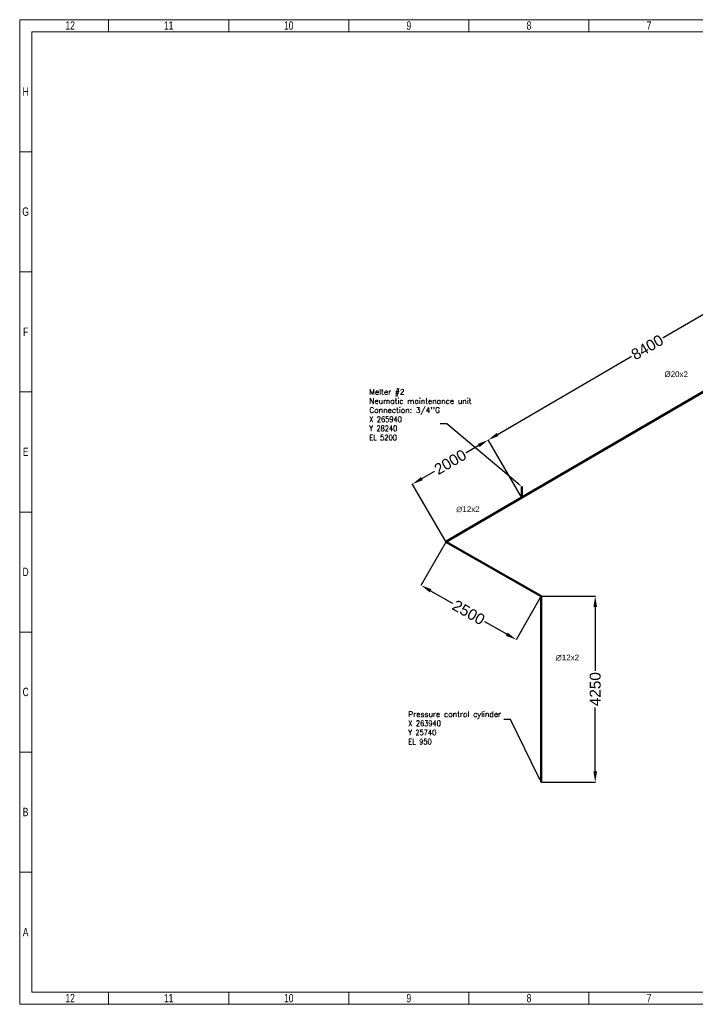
# Model space of a CAD drawing. Header units: millimetres. Extents: x 136540 to 167986, y -160244 to -137782.
# Tile 1 of 14: x 136540 to 151949, y -160244 to -137782. Entities that reach past the tile are written whole.
import ezdxf
from ezdxf import colors
from ezdxf.entities.mleader import LeaderData, LeaderLine
from ezdxf.math import Vec2, Vec3

# ---------------------------------------------------------------- set-up
doc = ezdxf.new("R2010")
doc.units = ezdxf.units.MM
doc.header["$LTSCALE"] = 0.25
doc.linetypes.add('HS_Solid', pattern=[0])
for name, color, linetype in [('Annotation', 7, 'Continuous'), ('COTAS', 136, 'Continuous'), ('Dimension', 1, 'Continuous')]:
    doc.layers.add(name, color=color, linetype=linetype)
doc.layers.add('Pipe Small Bore', color=30, linetype='Continuous', lineweight=50)
doc.styles.add('AdskIsoMetric', font='romans.shx')
doc.styles.add('MtXpl_Arial_Unicode_', font='ARIALUNI.ttf')
doc.styles.add('SLDTEXTSTYLE3', font='TXT', dxfattribs={"width": 0.75})
doc.styles.get("Standard").update_dxf_attribs({"font": 'arial.ttf'})
doc.dimstyles.new('AdskIsoMetric', dxfattribs={"dimtxt": 2.5, "dimasz": 2.5, "dimexe": 1, "dimexo": 2, "dimgap": 0.8, "dimtad": 1, "dimdec": 0, "dimrnd": 1, "dimzin": 0, "dimdsep": 46, "dimtxsty": 'AdskIsoMetric', "dimcen": 0, "dimclrt": 7, "dimadec": 0, "dimazin": 0, "dimtfac": 1, "dimtdec": 0, "dimtmove": 1, "dimatfit": 3, "dimfxl": 1, "dimtfill": 1, "dimfrac": 2, "dimtolj": 1, "dimtzin": 0, "dimarcsym": 0})

# ---------------------------------------------------------------- blocks, each defined once
blk = doc.blocks.new('*D99')
at = {"layer": 'Defpoints', "color": 0}
for p in [(148433, -150930), (149666, -150930), (148433, -155180)]:
    blk.add_point(p, dxfattribs=at)
at = {"layer": 'Dimension', "color": 0, "lineweight": -2}
for p, q in [((148443, -150930), (149671, -150930)), ((149666, -151180), (149666, -152673)), ((149666, -154930), (149666, -153437)), ((148443, -155180), (149671, -155180))]:
    blk.add_line(p, q, dxfattribs=at)
at = {"layer": 'Dimension', "color": 0}
for points in [[(149708, -151180), (149625, -151180), (149666, -150930)], [(149625, -154930), (149708, -154930), (149666, -155180)]]:
    blk.add_solid(points, dxfattribs=at)
at = {"layer": 'Dimension', "color": 7, "insert": (149666, -153055), "char_height": 250, "attachment_point": 5, "rotation": 90, "bg_fill": 3, "box_fill_scale": 1.1, "bg_fill_color": 257, "bg_fill_transparency": 0}
blk.add_mtext('\\A1;4250', dxfattribs=at)
blk = doc.blocks.new('*D100')
at = {"layer": 'Defpoints', "color": 0}
for p in [(146262, -149691), (145694, -150686), (148433, -150930)]:
    blk.add_point(p, dxfattribs=at)
at = {"layer": 'Dimension', "color": 0, "lineweight": -2}
for p, q in [((146257, -149700), (145691, -150691)), ((145911, -150810), (146450, -151118)), ((148428, -150939), (147863, -151930)), ((147648, -151802), (147109, -151494))]:
    blk.add_line(p, q, dxfattribs=at)
at = {"layer": 'Dimension', "color": 0}
for points in [[(145932, -150774), (145890, -150846), (145694, -150686)], [(147627, -151838), (147669, -151765), (147865, -151925)]]:
    blk.add_solid(points, dxfattribs=at)
at = {"layer": 'Dimension', "color": 7, "insert": (146779, -151306), "char_height": 250, "attachment_point": 5, "rotation": 330.2868, "bg_fill": 3, "box_fill_scale": 1.1, "bg_fill_color": 257, "bg_fill_transparency": 0}
blk.add_mtext('\\A1;2500', dxfattribs=at)
blk = doc.blocks.new('*D101')
at = {"layer": 'Defpoints', "color": 0}
for p in [(147224, -147371), (147990, -148684), (146262, -149691)]:
    blk.add_point(p, dxfattribs=at)
at = {"layer": 'Dimension', "color": 0, "lineweight": -2}
for p, q in [((147008, -147497), (146688, -147683)), ((147985, -148676), (147222, -147366)), ((145712, -148252), (146033, -148065)), ((146257, -149683), (145494, -148373))]:
    blk.add_line(p, q, dxfattribs=at)
at = {"layer": 'Dimension', "color": 0}
for points in [[(147029, -147533), (146987, -147461), (147224, -147371)], [(145691, -148216), (145733, -148288), (145496, -148378)]]:
    blk.add_solid(points, dxfattribs=at)
at = {"layer": 'Dimension', "color": 7, "insert": (146360, -147874), "char_height": 250, "attachment_point": 5, "rotation": 30.2327, "bg_fill": 3, "box_fill_scale": 1.1, "bg_fill_color": 257, "bg_fill_transparency": 0}
blk.add_mtext('\\A1;2000', dxfattribs=at)
blk = doc.blocks.new('*D102')
at = {"layer": 'Defpoints', "color": 0}
for p in [(154482, -143142), (155247, -144455), (147990, -148684)]:
    blk.add_point(p, dxfattribs=at)
at = {"layer": 'Dimension', "color": 0, "lineweight": -2}
for p, q in [((154266, -143267), (151179, -145066)), ((155242, -144446), (154479, -143137)), ((147440, -147245), (150527, -145446)), ((147985, -148676), (147222, -147367))]:
    blk.add_line(p, q, dxfattribs=at)
at = {"layer": 'Dimension', "color": 0}
for points in [[(154287, -143303), (154245, -143231), (154482, -143142)], [(147419, -147209), (147461, -147281), (147224, -147371)]]:
    blk.add_solid(points, dxfattribs=at)
at = {"layer": 'Dimension', "color": 7, "insert": (150853, -145256), "char_height": 250, "attachment_point": 5, "rotation": 30.2327, "bg_fill": 3, "box_fill_scale": 1.1, "bg_fill_color": 257, "bg_fill_transparency": 0}
blk.add_mtext('\\A1;8400', dxfattribs=at)
blk = doc.blocks.new('cajetin')
at = {"color": 7, "linetype": 'Continuous', "lineweight": 18}
for p, q in [((0, 0), (0, 615)), ((0, 615), (861, 615)), ((55.5, 607.5), (55.5, 615)), ((130.5, 607.5), (130.5, 615)), ((205.5, 607.5), (205.5, 615)), ((280.5, 607.5), (280.5, 615)), ((355.5, 607.5), (355.5, 615)), ((7.5, 7.5), (7.5, 607.5)), ((7.5, 607.5), (853.5, 607.5)), ((7.5, 532.5), (0, 532.5)), ((7.5, 457.5), (0, 457.5)), ((7.5, 382.5), (0, 382.5)), ((7.5, 307.5), (0, 307.5)), ((7.5, 307.5), (7.5, 307.5)), ((7.5, 232.5), (0, 232.5)), ((7.5, 157.5), (0, 157.5)), ((7.5, 82.5), (0, 82.5)), ((853.5, 7.5), (7.5, 7.5)), ((55.5, 7.5), (55.5, 0)), ((130.5, 7.5), (130.5, 0)), ((205.5, 7.5), (205.5, 0)), ((280.5, 7.5), (280.5, 0)), ((355.5, 7.5), (355.5, 0)), ((861, 0), (0, 0))]:
    blk.add_line(p, q, dxfattribs=at)
at = {"color": 7, "linetype": 'Continuous', "lineweight": 0, "char_height": 5.25, "attachment_point": 2, "style": 'SLDTEXTSTYLE3'}
for s, insert in [('12', (31.51, 613.99)), ('11', (93.01, 613.99)), ('10', (168.01, 613.99)), ('9', (243.01, 613.99)), ('8', (318.01, 613.99)), ('7', (393.01, 613.99)), ('H', (3.75, 572.74)), ('G', (3.68, 497.74)), ('F', (3.71, 422.74)), ('E', (3.74, 347.74)), ('D', (3.68, 272.74)), ('C', (3.73, 197.74)), ('B', (3.69, 122.74)), ('A', (3.7, 47.74)), ('12', (31.51, 6.49)), ('11', (93.01, 6.49)), ('10', (168.01, 6.49)), ('9', (243.01, 6.49)), ('8', (318.01, 6.49)), ('7', (393.01, 6.49))]:
    blk.add_mtext(s, dxfattribs=dict(at, insert=insert))
blk = doc.blocks.new('zw$3B6D')
at = {"layer": 'Pipe Small Bore'}
for points in [[(2586, 6496), (12954, 12538)], [(12954, 12538), (12954, 8288)], [(9844, 10726), (10929, 10106)], [(10929, 10106), (10929, 5856)], [(11744, 7583), (12954, 8288)], [(11960, 7959), (11960, 7709)], [(12176, 8085), (12176, 7835)], [(11744, 7833), (11744, 7583)], [(2586, 6746), (2586, 6496)], [(858, 5489), (2586, 6496)], [(10929, 5856), (12058, 5212)], [(858, 5489), (3030, 4250)], [(12058, 5462), (12058, 5212)], [(3030, 4250), (3030, 0)]]:
    blk.add_lwpolyline(points, dxfattribs=at)
at = {"char_height": 125, "attachment_point": 1, "style": 'AdskIsoMetric'}
for s, insert in [("Melter #2^JNeumatic maintenance unit^J\\A1;Connection: 3/4''G^J\\A0;\\W0.8;X 265940^JY 28240^JEL 5200", (-890, 8970)), ('Launder laser cooling^J{\\W0.8;X 277040^JY 28240^JEL 950}', (14491, 7845)), ('Launder Dam Cylinder^J{\\W0.8;X 276790^JY 28240^JEL 950}', (14488, 6876)), ('Launder Dam Cylinder^J{\\W0.8;X 276540^JY 28240^JEL 950}', (12278, 6303)), ('Flexible for tilting^J{\\W0.8;X 274340^JY 25690^JEL 950}', (12868, 5117)), ('Pressure control cylinder^J{\\W0.8;X 263940^JY 25740^JEL 950}', (0, 1616))]:
    blk.add_mtext_dynamic_manual_height_columns(s, width=199051.18, gutter_width=625, heights=[0], dxfattribs=dict(at, insert=insert))
at = {"layer": 'COTAS', "color": 7, "linetype": 'HS_Solid', "style": 'MtXpl_Arial_Unicode_'}
for s, p in [('∅16x2', (10848, 11892)), ('∅16x2', (13079, 9792)), ('%%C20x2', (5842, 9245)), ('%%C20x2', (10209, 9221)), ('∅12x2', (11628, 8561)), ('∅12x2', (11628, 8334)), ('∅12x2', (11628, 8119)), ('∅16x2', (12614, 7785)), ('∅12x2', (1093, 6168)), ('%%C20x2', (10970, 5051)), ('∅12x2', (3360, 2783))]:
    blk.add_text(s, height=130, dxfattribs=at).set_placement(p)
at = {"layer": 'Annotation'}
ml = blk.add_multileader_mtext('Standard', dxfattribs=at)
ml.set_content('')
ml.set_leader_properties()
ml.build(insert=Vec2(0, 0))
ml.multileader.update_dxf_attribs({"dogleg_length": 3.06, "arrow_head_size": 125})
ctx = ml.context
ctx.base_point, ctx.char_height, ctx.arrow_head_size, ctx.landing_gap_size, ctx.plane_origin = Vec3(727, 8178), 200, 125, 100, Vec3(-3489, -3766)
notes = []
notes.append((ctx, [(0, (1, 1, 0), (880, 8178), (-1, 0), 153, [(0, [(2586, 6746)], 256, [])])]))
ctx.mtext, ml.multileader.dxf.content_type = None, 0
ml = blk.add_multileader_mtext('Standard', dxfattribs=at)
ml.set_content('')
ml.set_leader_properties()
ml.build(insert=Vec2(0, 0))
ml.multileader.update_dxf_attribs({"dogleg_length": 3.06, "arrow_head_size": 125})
ctx = ml.context
ctx.base_point, ctx.char_height, ctx.arrow_head_size, ctx.landing_gap_size, ctx.plane_origin = Vec3(14422, 6598), 200, 125, 100, Vec3(5885, -2553)
ctx.text_align_type = 2
notes.append((ctx, [(0, (1, 1, 0), (14268, 6598), (1, 0), 153, [(0, [(11960, 7959)], 256, [])])]))
ctx.mtext, ml.multileader.dxf.content_type = None, 0
ml = blk.add_multileader_mtext('Standard', dxfattribs=at)
ml.set_content('')
ml.set_leader_properties()
ml.build(insert=Vec2(0, 0))
ml.multileader.update_dxf_attribs({"dogleg_length": 3.06, "arrow_head_size": 125})
ctx = ml.context
ctx.base_point, ctx.char_height, ctx.arrow_head_size, ctx.landing_gap_size, ctx.plane_origin = Vec3(14372, 7183), 200, 125, 100, Vec3(6101, -2427)
ctx.text_align_type = 2
notes.append((ctx, [(0, (1, 1, 0), (14219, 7183), (1, 0), 153, [(0, [(12176, 8085)], 256, [])])]))
ctx.mtext, ml.multileader.dxf.content_type = None, 0
ml = blk.add_multileader_mtext('Standard', dxfattribs=at)
ml.set_content('')
ml.set_leader_properties()
ml.build(insert=Vec2(0, 0))
ml.multileader.update_dxf_attribs({"dogleg_length": 3.06, "arrow_head_size": 125})
ctx = ml.context
ctx.base_point, ctx.char_height, ctx.arrow_head_size, ctx.landing_gap_size, ctx.plane_origin = Vec3(12438, 6373), 200, 125, 100, Vec3(5669, -2679)
ctx.text_align_type = 2
notes.append((ctx, [(0, (1, 1, 0), (12285, 6373), (1, 0), 153, [(0, [(11744, 7833)], 256, [])])]))
ctx.mtext, ml.multileader.dxf.content_type = None, 0
ml = blk.add_multileader_mtext('Standard', dxfattribs=at)
ml.set_content('')
ml.set_leader_properties()
ml.build(insert=Vec2(0, 0))
ml.multileader.update_dxf_attribs({"dogleg_length": 3.06, "arrow_head_size": 125})
ctx = ml.context
ctx.base_point, ctx.char_height, ctx.arrow_head_size, ctx.landing_gap_size, ctx.plane_origin = Vec3(12788, 5055), 200, 125, 100, Vec3(6094, -5278)
ctx.text_align_type = 2
notes.append((ctx, [(0, (1, 1, 0), (12635, 5055), (1, 0), 153, [(0, [(12058, 5462)], 256, [])])]))
ctx.mtext, ml.multileader.dxf.content_type = None, 0
ml = blk.add_multileader_mtext('Standard', dxfattribs=at)
ml.set_content('')
ml.set_leader_properties()
ml.build(insert=Vec2(0, 0))
ml.multileader.update_dxf_attribs({"dogleg_length": 3.06, "arrow_head_size": 125})
ctx = ml.context
ctx.base_point, ctx.char_height, ctx.arrow_head_size, ctx.landing_gap_size, ctx.plane_origin = Vec3(2177, 1432), 200, 125, 100, Vec3(-3046, -10512)
notes.append((ctx, [(0, (1, 1, 0), (2330, 1432), (-1, 0), 153, [(0, [(3030, 0)], 256, [])])]))
ctx.mtext, ml.multileader.dxf.content_type = None, 0
for ctx, leaders in notes:
    for number, flags, end, landing, length, lines in leaders:
        leader = LeaderData()
        leader.index, (leader.has_last_leader_line, leader.has_dogleg_vector, leader.attachment_direction) = number, flags
        leader.last_leader_point, leader.dogleg_vector, leader.dogleg_length = Vec3(end), Vec3(landing), length
        for number, points, colour, breaks in lines:
            line = LeaderLine()
            line.index, line.vertices, line.color, line.breaks = number, Vec3.list(points), colors.encode_raw_color(colour), breaks
            leader.lines.append(line)
        ctx.leaders.append(leader)

msp = doc.modelspace()

# ---------------------------------------------------------------- block references
msp.add_blockref('zw$3B6D', (145403.4, -155180.3))

# ---------------------------------------------------------------- next in the draw order: dimensions: what is measured, and where the dimension line sits
at = {"layer": 'Dimension'}
dim = msp.add_aligned_dim(p1=(148432.9, -155180.3), p2=(148432.9, -150930.3), distance=-1233.4, dimstyle='AdskIsoMetric', override={"dimscale": 5, "dimtxt": 50, "dimasz": 50, "dimtad": 0, "dimrnd": 10, "dimtxsty": 'Standard', "dimtfill": 1, "dimtfillclr": 0}, dxfattribs=at)
dim.commit()
dim.dimension.update_dxf_attribs({"geometry": '*D99', "text_midpoint": (149666.4, -153055.3)})

# ---------------------------------------------------------------- next in the draw order: dimensions: what is measured, and where the dimension line sits
dim = msp.add_aligned_dim(p1=(148433, -150930.3), p2=(146261.7, -149691.2), distance=1145.7, dimstyle='AdskIsoMetric', override={"dimscale": 5, "dimtxt": 50, "dimasz": 50, "dimtad": 0, "dimrnd": 10, "dimtxsty": 'Standard', "dimtfill": 1, "dimtfillclr": 0}, dxfattribs=at)
dim.commit()
dim.dimension.update_dxf_attribs({"geometry": '*D100', "text_midpoint": (146779.4, -151305.9)})

# ---------------------------------------------------------------- next in the draw order: dimensions: what is measured, and where the dimension line sits
dim = msp.add_aligned_dim(p1=(146261.7, -149691.2), p2=(147989.6, -148684.2), distance=1520.3, dimstyle='AdskIsoMetric', override={"dimscale": 5, "dimtxt": 50, "dimasz": 50, "dimtad": 0, "dimrnd": 10, "dimtxsty": 'Standard', "dimtfill": 1, "dimtfillclr": 0}, dxfattribs=at)
dim.commit()
dim.dimension.update_dxf_attribs({"geometry": '*D101', "text_midpoint": (146360.2, -147874.2)})

# ---------------------------------------------------------------- next in the draw order: dimensions: what is measured, and where the dimension line sits
dim = msp.add_aligned_dim(p1=(147989.6, -148684.2), p2=(155247.1, -144454.7), distance=1519.8, dimstyle='AdskIsoMetric', override={"dimscale": 5, "dimtxt": 50, "dimasz": 50, "dimtad": 0, "dimrnd": 10, "dimtxsty": 'Standard', "dimtfill": 1, "dimtfillclr": 0}, dxfattribs=at)
dim.commit()
dim.dimension.update_dxf_attribs({"geometry": '*D102', "text_midpoint": (150853.1, -145256.3)})

# ---------------------------------------------------------------- next in the draw order: block references
at = {"xscale": 36.5234375, "yscale": 36.5234375, "zscale": 36.5234375}
msp.add_blockref('cajetin', (136539.8, -160244.4), dxfattribs=at)

doc.saveas('drawing.dxf')
